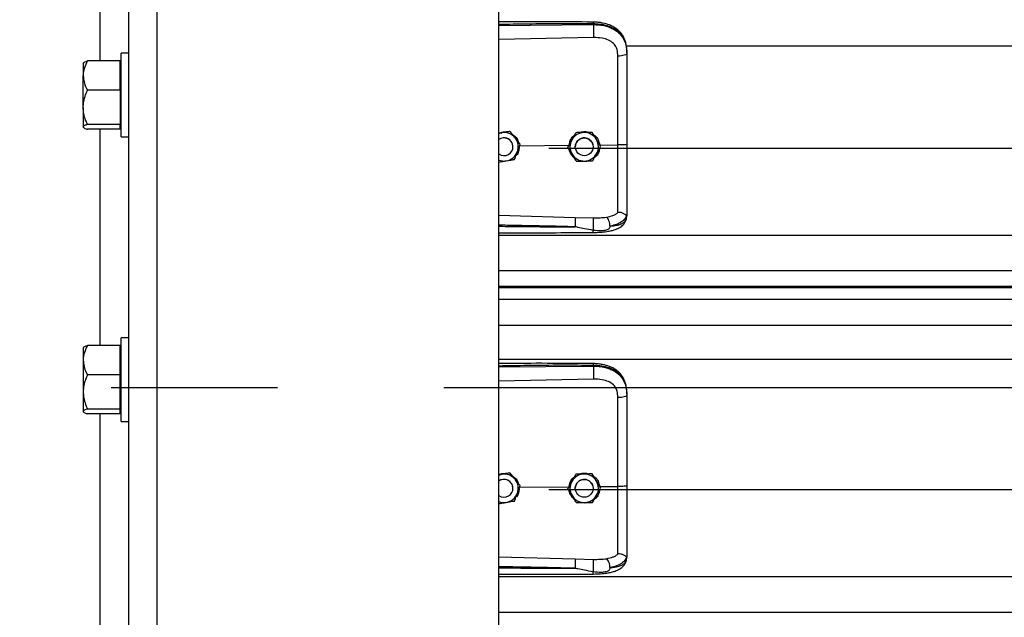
# Model space of a CAD drawing. Header units: inches. Extents: x 170 to 284, y 215 to 248.
# Tile 10 of 202: x 177.549 to 178.141, y 221.147 to 221.506. Entities that reach past the tile are written whole.
import ezdxf

# ---------------------------------------------------------------- set-up
doc = ezdxf.new("R2010")
doc.units = ezdxf.units.IN
doc.header["$LTSCALE"] = 0.25
doc.header["$MEASUREMENT"] = 0
doc.linetypes.add('CENTER', pattern=[2, 1.25, -0.25, 0.25, -0.25])
doc.layers.add('RH BENCH MOUNT', color=7, linetype='Continuous')
doc.layers.add('SECTION CUTS', color=6, linetype='CENTER')

msp = doc.modelspace()

# ---------------------------------------------------------------- linework, layer by layer
at = {"layer": 'RH BENCH MOUNT'}
for p, q in [((177.61447, 219.95433), (177.61447, 224.21481)), ((177.63159, 219.95433), (177.63159, 224.16601)), ((177.83703, 219.95433), (177.83703, 224.15478)), ((177.59735, 221.48149), (177.59735, 221.61161)), ((177.83703, 221.50284), (177.89388, 221.50337)), ((177.89388, 221.50337), (177.89388, 221.50379)), ((177.89398, 221.49559), (177.83703, 221.49438)), ((177.91358, 221.49051), (181.7928, 221.49051)), ((177.61447, 221.4861), (177.60988, 221.4861)), ((177.60988, 221.4358), (177.60988, 221.4861)), ((177.91408, 221.48645), (177.91408, 221.48596)), ((177.5873, 221.48043), (177.58711, 221.48021)), ((177.58711, 221.48021), (177.58711, 221.47267)), ((177.60933, 221.48149), (177.58968, 221.48149)), ((177.60933, 221.47267), (177.60933, 221.48149)), ((177.60988, 221.48021), (177.60933, 221.48021)), ((177.58711, 221.45357), (177.58711, 221.47267)), ((177.60933, 221.46384), (177.60933, 221.47267)), ((177.60933, 221.46384), (177.58968, 221.46384)), ((177.60933, 221.46384), (177.60933, 221.45357)), ((177.58711, 221.45357), (177.58711, 221.44185)), ((177.60933, 221.45357), (177.60933, 221.4433)), ((177.60933, 221.4433), (177.58968, 221.4433)), ((177.60933, 221.44185), (177.60933, 221.4433)), ((177.58711, 221.44185), (177.58711, 221.44169)), ((177.58711, 221.44169), (177.5873, 221.44147)), ((177.60933, 221.44041), (177.58968, 221.44041)), ((177.59735, 221.31029), (177.59735, 221.44041)), ((177.60933, 221.44041), (177.60933, 221.44185)), ((177.60933, 221.44169), (177.60988, 221.44169)), ((177.83881, 221.43831), (177.83703, 221.43802)), ((177.84369, 221.43911), (177.84276, 221.43895)), ((177.84369, 221.4391), (177.84369, 221.43911)), ((177.88333, 221.43835), (177.88333, 221.43835)), ((177.89321, 221.43849), (177.89321, 221.4385)), ((177.60988, 221.4358), (177.61447, 221.4358)), ((177.84957, 221.43047), (177.87927, 221.43075)), ((177.84994, 221.43145), (177.84994, 221.43145)), ((177.89771, 221.43093), (177.90862, 221.43103)), ((177.84553, 221.42986), (177.84553, 221.42986)), ((177.8672, 221.42912), (181.83919, 221.42912)), ((177.87851, 221.42971), (177.87851, 221.42971)), ((177.88305, 221.42986), (177.88305, 221.42986)), ((177.89375, 221.42986), (177.89375, 221.42986)), ((177.89828, 221.43001), (177.89828, 221.43001)), ((177.83703, 221.3887), (177.88297, 221.38737)), ((177.91408, 221.38891), (177.91408, 221.38838)), ((177.88297, 221.38737), (177.89396, 221.38711)), ((177.91374, 221.3864), (177.91408, 221.38838)), ((177.83703, 221.37673), (181.86935, 221.37673)), ((177.83703, 221.35535), (181.86935, 221.35535)), ((181.86935, 221.34587), (177.83703, 221.34587)), ((177.83703, 221.34523), (181.86935, 221.34523)), ((177.83703, 221.33821), (181.86935, 221.33821)), ((177.83703, 221.32253), (181.86935, 221.32253)), ((177.61447, 221.31489), (177.60988, 221.31489)), ((177.60988, 221.26459), (177.60988, 221.31489)), ((177.5873, 221.30923), (177.58711, 221.309)), ((177.58711, 221.309), (177.58711, 221.30146)), ((177.60933, 221.31029), (177.58968, 221.31029)), ((177.60933, 221.30146), (177.60933, 221.31029)), ((177.60988, 221.309), (177.60933, 221.309)), ((177.58711, 221.30146), (177.58711, 221.28237)), ((177.60933, 221.29264), (177.60933, 221.30146)), ((177.83703, 221.30214), (181.86935, 221.30214)), ((177.83703, 221.29739), (177.89388, 221.29793)), ((177.89388, 221.29793), (177.89388, 221.29834)), ((177.60933, 221.29264), (177.58968, 221.29264)), ((177.60933, 221.28237), (177.60933, 221.29264)), ((177.89398, 221.29014), (177.83703, 221.28893)), ((177.58711, 221.28237), (177.58711, 221.27065)), ((177.60933, 221.27209), (177.60933, 221.28237)), ((177.91358, 221.28506), (181.7928, 221.28506)), ((177.91408, 221.281), (177.91408, 221.28052)), ((177.58711, 221.27065), (177.58711, 221.27048)), ((177.58711, 221.27048), (177.5873, 221.27026)), ((177.60933, 221.27209), (177.58968, 221.27209)), ((177.60933, 221.27065), (177.60933, 221.27209)), ((177.60933, 221.2692), (177.60933, 221.27065)), ((177.60933, 221.27048), (177.60988, 221.27048)), ((177.60933, 221.2692), (177.58968, 221.2692)), ((177.59735, 221.13908), (177.59735, 221.2692)), ((177.60988, 221.26459), (177.61447, 221.26459)), ((177.83881, 221.23286), (177.83703, 221.23257)), ((177.84369, 221.23366), (177.84276, 221.23351)), ((177.84369, 221.23366), (177.84369, 221.23366)), ((177.88333, 221.2329), (177.88333, 221.2329)), ((177.89321, 221.23305), (177.89321, 221.23305)), ((177.84553, 221.22441), (177.84553, 221.22441)), ((177.84957, 221.22502), (177.87927, 221.2253)), ((177.84994, 221.226), (177.84994, 221.226)), ((177.8672, 221.22367), (181.83919, 221.22367)), ((177.87851, 221.22427), (177.87851, 221.22427)), ((177.88305, 221.22441), (177.88305, 221.22441)), ((177.89375, 221.22441), (177.89375, 221.22441)), ((177.89771, 221.22548), (177.90862, 221.22559)), ((177.89828, 221.22456), (177.89828, 221.22456)), ((177.83703, 221.18326), (177.88297, 221.18193)), ((177.88297, 221.18193), (177.89396, 221.18166)), ((177.91374, 221.18095), (177.91408, 221.18293)), ((177.91408, 221.18346), (177.91408, 221.18293)), ((177.83703, 221.17129), (181.86935, 221.17129)), ((177.83703, 221.14991), (181.86935, 221.14991))]:
    msp.add_line(p, q, dxfattribs=at)
at = {"layer": 'RH BENCH MOUNT', "flags": 128}
for points in [[(177.91408, 221.48596), (177.91397, 221.48567), (177.91367, 221.48538), (177.91316, 221.48512), (177.91249, 221.48489), (177.91167, 221.48469), (177.91072, 221.48455), (177.90969, 221.48445), (177.90862, 221.48441)], [(177.83703, 221.43782), (177.83772, 221.43806), (177.83881, 221.43831)], [(177.89299, 221.43261), (177.89359, 221.43113), (177.89375, 221.42986)], [(177.91408, 221.28052), (177.91397, 221.28022), (177.91367, 221.27993), (177.91316, 221.27967), (177.91249, 221.27944), (177.91167, 221.27925), (177.91072, 221.2791), (177.90969, 221.27901), (177.90862, 221.27897)], [(177.83703, 221.23237), (177.83772, 221.23261), (177.83881, 221.23286)], [(177.89299, 221.22716), (177.89359, 221.22568), (177.89375, 221.22441)]]:
    msp.add_lwpolyline(points, dxfattribs=at)
at = {"layer": 'RH BENCH MOUNT'}
for centre in [(177.8884, 221.42986), (177.8884, 221.22441)]:
    msp.add_circle(centre, 0.00535, dxfattribs=at)
for centre, radius, start, end in [((177.84018, 221.42986), 0.00856, 39.24773, 99.24773), ((177.8884, 221.42986), 0.00856, 90.85968, 150.85968), ((177.8884, 221.42986), 0.00856, 30.85968, 90.85968), ((177.84018, 221.42986), 0.00535, 39.24773, 126.0719), ((177.84018, 221.42986), 0.00535, 300.00974, 126.0719), ((177.84018, 221.42986), 0.00535, 0, 39.24773), ((177.84018, 221.42986), 0.00856, 339.24773, 39.24773), ((177.8884, 221.42986), 0.00856, 150.85968, 210.85968), ((177.8884, 221.42986), 0.00535, 30.85968, 180), ((177.8884, 221.42986), 0.00856, 330.85968, 30.85968), ((177.84018, 221.42986), 0.00535, 233.9281, 300.00974), ((177.84018, 221.42986), 0.00856, 279.24773, 339.24773), ((177.8884, 221.42986), 0.00856, 210.85968, 270.85968), ((177.8884, 221.42986), 0.00856, 270.85968, 330.85968), ((177.84018, 221.42986), 0.00856, 248.40768, 279.24773), ((177.84018, 221.22441), 0.00535, 39.24773, 126.0719), ((177.84018, 221.22441), 0.00535, 300.00974, 126.0719), ((177.84018, 221.22441), 0.00856, 39.24773, 99.24773), ((177.84018, 221.22441), 0.00856, 339.24773, 39.24773), ((177.8884, 221.22441), 0.00856, 90.85968, 150.85968), ((177.8884, 221.22441), 0.00535, 30.85968, 180), ((177.8884, 221.22441), 0.00856, 30.85968, 90.85968), ((177.8884, 221.22441), 0.00856, 330.85968, 30.85968), ((177.84018, 221.22441), 0.00535, 0, 39.24773), ((177.8884, 221.22441), 0.00856, 150.85968, 210.85968), ((177.84018, 221.22441), 0.00535, 233.9281, 300.00974), ((177.84018, 221.22441), 0.00856, 279.24773, 339.24773), ((177.8884, 221.22441), 0.00856, 210.85968, 270.85968), ((177.8884, 221.22441), 0.00856, 270.85968, 330.85968), ((177.84018, 221.22441), 0.00856, 248.40768, 279.24773)]:
    msp.add_arc(centre, radius, start, end, dxfattribs=at)
for points, knots in [([(177.89386, 221.50488), (177.88465, 221.50495), (177.86656, 221.50508), (177.84762, 221.50502), (177.83789, 221.50497), (177.83703, 221.50496)], [0, 0, 0, 0, 0.486583, 0.954841, 1, 1, 1, 1]), ([(177.89388, 221.50379), (177.88758, 221.50383), (177.87434, 221.50391), (177.85539, 221.50373), (177.84275, 221.50351), (177.83703, 221.50341)], [0, 0, 0, 0, 0.33267, 0.698436, 1, 1, 1, 1]), ([(177.91399, 221.48849), (177.91387, 221.48956), (177.91366, 221.4915), (177.91291, 221.49402), (177.91205, 221.49593), (177.91098, 221.49768), (177.90966, 221.49927), (177.90819, 221.50057), (177.90682, 221.50153), (177.90538, 221.50236), (177.903, 221.50343), (177.90006, 221.50424), (177.89675, 221.50477), (177.89486, 221.50484), (177.89386, 221.50488)], [0, 0, 0, 0, 0.108447, 0.196305, 0.269183, 0.327997, 0.41496, 0.491641, 0.538976, 0.594191, 0.669415, 0.814855, 0.902261, 1, 1, 1, 1]), ([(177.89386, 221.50486), (177.89386, 221.50487), (177.89387, 221.50488), (177.89387, 221.50476), (177.89388, 221.50447), (177.89388, 221.50406), (177.89388, 221.50379)], [0, 0, 0, 0, 0.097876, 0.335386, 0.567961, 1, 1, 1, 1]), ([(177.91408, 221.48645), (177.91401, 221.48781), (177.9139, 221.49037), (177.91293, 221.49386), (177.91164, 221.49627), (177.91027, 221.49797), (177.90919, 221.49902), (177.90813, 221.49985), (177.90714, 221.50051), (177.90591, 221.5012), (177.90431, 221.50193), (177.90165, 221.50283), (177.89811, 221.50359), (177.89521, 221.50373), (177.89388, 221.50379)], [0, 0, 0, 0, 0.130716, 0.246761, 0.357793, 0.417097, 0.479148, 0.517715, 0.55909, 0.603295, 0.663348, 0.735369, 0.879208, 1, 1, 1, 1]), ([(177.89388, 221.50337), (177.8939, 221.5028), (177.89395, 221.5016), (177.89399, 221.49938), (177.894, 221.4972), (177.89399, 221.49611), (177.89398, 221.49559)], [0, 0, 0, 0, 0.240694, 0.5, 0.759306, 1, 1, 1, 1]), ([(177.89388, 221.50337), (177.89508, 221.50334), (177.89751, 221.50328), (177.90084, 221.50266), (177.90382, 221.50172), (177.90635, 221.5005), (177.9086, 221.49896), (177.91046, 221.49712), (177.91195, 221.49499), (177.91312, 221.49243), (177.91392, 221.48936), (177.91402, 221.4871), (177.91408, 221.48596)], [0, 0, 0, 0, 0.109401, 0.222347, 0.315179, 0.410223, 0.501275, 0.594601, 0.683449, 0.774533, 0.885821, 1, 1, 1, 1]), ([(177.90819, 221.48835), (177.90819, 221.48835), (177.90809, 221.48871), (177.9076, 221.49011), (177.90606, 221.49232), (177.90299, 221.49422), (177.89888, 221.49543), (177.89572, 221.49553), (177.89398, 221.49559)], [0, 0, 0, 0, 0.000004, 0.065095, 0.26167, 0.475311, 0.709366, 1, 1, 1, 1]), ([(177.90862, 221.48441), (177.90855, 221.48574), (177.90848, 221.48706), (177.90819, 221.48835), (177.90819, 221.48835)], [0, 0, 0, 0, 0.99998, 1, 1, 1, 1]), ([(177.90862, 221.43103), (177.90862, 221.43103), (177.90862, 221.43442), (177.90862, 221.44147), (177.90862, 221.45214), (177.90862, 221.46301), (177.90862, 221.4738), (177.90862, 221.48088), (177.90862, 221.48441)], [0, 0, 0, 0, 0.000001, 0.187792, 0.390844, 0.593896, 0.796948, 1, 1, 1, 1]), ([(177.91408, 221.48596), (177.91408, 221.48233), (177.91408, 221.47506), (177.91408, 221.46398), (177.91408, 221.4528), (177.91408, 221.44183), (177.91408, 221.43458), (177.91408, 221.4311)], [0, 0, 0, 0, 0.202757, 0.406104, 0.60886, 0.812207, 1, 1, 1, 1]), ([(177.58968, 221.48149), (177.589, 221.48012), (177.58763, 221.47733), (177.58711, 221.47428), (177.58711, 221.47271), (177.58711, 221.47267)], [0, 0, 0, 0, 0.484341, 0.986328, 1, 1, 1, 1]), ([(177.58737, 221.48038), (177.58742, 221.48047), (177.5876, 221.48077), (177.58856, 221.48114), (177.58942, 221.48141), (177.58968, 221.48149)], [0, 0, 0, 0, 0.237471, 0.77815, 1, 1, 1, 1]), ([(177.58711, 221.47267), (177.58721, 221.47143), (177.5874, 221.46892), (177.58856, 221.46599), (177.58942, 221.46433), (177.58968, 221.46384)], [0, 0, 0, 0, 0.4062906, 0.8272664, 1, 1, 1, 1]), ([(177.58711, 221.45357), (177.58711, 221.45381), (177.58713, 221.45535), (177.58755, 221.45822), (177.58858, 221.46139), (177.5894, 221.46324), (177.58968, 221.46384)], [0, 0, 0, 0, 0.066532, 0.435283, 0.814551, 1, 1, 1, 1]), ([(177.58968, 221.4433), (177.58929, 221.44417), (177.58839, 221.44623), (177.58735, 221.44966), (177.58719, 221.45226), (177.58711, 221.45357)], [0, 0, 0, 0, 0.26546, 0.628076, 1, 1, 1, 1]), ([(177.58968, 221.4433), (177.589, 221.44307), (177.58763, 221.44262), (177.58711, 221.44212), (177.58711, 221.44186), (177.58711, 221.44185)], [0, 0, 0, 0, 0.484341, 0.986328, 1, 1, 1, 1]), ([(177.58711, 221.44185), (177.58721, 221.44165), (177.5874, 221.44124), (177.58856, 221.44076), (177.58942, 221.44048), (177.58968, 221.44041)], [0, 0, 0, 0, 0.406291, 0.827266, 1, 1, 1, 1]), ([(177.83703, 221.43814), (177.83787, 221.43842), (177.83928, 221.43889), (177.84075, 221.43877), (177.84135, 221.43873)], [0, 0, 0, 0, 0.5943977, 1, 1, 1, 1]), ([(177.84369, 221.4391), (177.84301, 221.43899), (177.84164, 221.43877), (177.83998, 221.4385), (177.83903, 221.43835), (177.83881, 221.43831)], [0, 0, 0, 0, 0.4299704, 0.8700602, 1, 1, 1, 1]), ([(177.84681, 221.43528), (177.84669, 221.43543), (177.84572, 221.43661), (177.84466, 221.43791), (177.84378, 221.43899), (177.84369, 221.43911)], [0, 0, 0, 0, 0.115647, 0.904534, 1, 1, 1, 1]), ([(177.84681, 221.43528), (177.84669, 221.43543), (177.84572, 221.43661), (177.84466, 221.43791), (177.84378, 221.43899), (177.84369, 221.4391)], [0, 0, 0, 0, 0.115647, 0.904534, 1, 1, 1, 1]), ([(177.84496, 221.43741), (177.84561, 221.43698), (177.8471, 221.436), (177.8484, 221.43427), (177.84868, 221.43303), (177.84873, 221.43278)], [0, 0, 0, 0, 0.381422, 0.875754, 1, 1, 1, 1]), ([(177.87943, 221.43136), (177.87959, 221.43211), (177.87997, 221.43387), (177.8811, 221.43571), (177.88214, 221.43644), (177.88234, 221.43658)], [0, 0, 0, 0, 0.377677, 0.881161, 1, 1, 1, 1]), ([(177.88333, 221.43835), (177.88299, 221.43775), (177.88232, 221.43654), (177.8815, 221.43507), (177.88103, 221.43422), (177.88092, 221.43403)], [0, 0, 0, 0, 0.42997, 0.87006, 1, 1, 1, 1]), ([(177.88333, 221.43835), (177.88299, 221.43775), (177.88232, 221.43654), (177.8815, 221.43507), (177.88103, 221.43422), (177.88092, 221.43403)], [0, 0, 0, 0, 0.42997, 0.87006, 1, 1, 1, 1]), ([(177.88827, 221.43842), (177.887, 221.4384), (177.8853, 221.43838), (177.88372, 221.43835), (177.88333, 221.43835)], [0, 0, 0, 0, 0.749773, 1, 1, 1, 1]), ([(177.88827, 221.43842), (177.887, 221.4384), (177.8853, 221.43838), (177.88372, 221.43835), (177.88333, 221.43835)], [0, 0, 0, 0, 0.749773, 1, 1, 1, 1]), ([(177.88547, 221.43838), (177.88604, 221.43859), (177.88722, 221.43904), (177.88927, 221.43909), (177.8906, 221.43868), (177.89132, 221.43847)], [0, 0, 0, 0, 0.30274, 0.628644, 1, 1, 1, 1]), ([(177.89321, 221.4385), (177.89253, 221.43849), (177.89114, 221.43847), (177.88945, 221.43844), (177.88849, 221.43843), (177.88827, 221.43842)], [0, 0, 0, 0, 0.42997, 0.87006, 1, 1, 1, 1]), ([(177.89321, 221.43849), (177.89253, 221.43848), (177.89114, 221.43846), (177.88945, 221.43844), (177.88849, 221.43842), (177.88827, 221.43842)], [0, 0, 0, 0, 0.42997, 0.87006, 1, 1, 1, 1]), ([(177.89574, 221.43425), (177.89564, 221.43442), (177.89486, 221.43573), (177.894, 221.43717), (177.89329, 221.43837), (177.89321, 221.4385)], [0, 0, 0, 0, 0.115647, 0.904534, 1, 1, 1, 1]), ([(177.89574, 221.43425), (177.89564, 221.43442), (177.89486, 221.43573), (177.894, 221.43717), (177.89329, 221.43837), (177.89321, 221.43849)], [0, 0, 0, 0, 0.115647, 0.904534, 1, 1, 1, 1]), ([(177.89408, 221.43703), (177.89433, 221.43688), (177.89546, 221.4362), (177.89694, 221.4341), (177.89744, 221.43201), (177.89771, 221.43093)], [0, 0, 0, 0, 0.117443, 0.542782, 1, 1, 1, 1]), ([(177.84994, 221.43145), (177.84968, 221.43177), (177.84868, 221.433), (177.8476, 221.43431), (177.84681, 221.43528)], [0, 0, 0, 0, 0.264307, 1, 1, 1, 1]), ([(177.84994, 221.43145), (177.84968, 221.43177), (177.84868, 221.433), (177.8476, 221.43431), (177.84681, 221.43528)], [0, 0, 0, 0, 0.264307, 1, 1, 1, 1]), ([(177.84819, 221.42683), (177.84864, 221.42802), (177.84924, 221.4296), (177.8498, 221.43108), (177.84994, 221.43145)], [0, 0, 0, 0, 0.749773, 1, 1, 1, 1]), ([(177.88092, 221.43403), (177.8803, 221.43292), (177.87947, 221.43144), (177.8787, 221.43006), (177.87851, 221.42971)], [0, 0, 0, 0, 0.7497734, 1, 1, 1, 1]), ([(177.88092, 221.43403), (177.8803, 221.43292), (177.87947, 221.43144), (177.8787, 221.43006), (177.87851, 221.42971)], [0, 0, 0, 0, 0.749773, 1, 1, 1, 1]), ([(177.89828, 221.43001), (177.89807, 221.43037), (177.89726, 221.43172), (177.89638, 221.43318), (177.89574, 221.43425)], [0, 0, 0, 0, 0.264307, 1, 1, 1, 1]), ([(177.89828, 221.43001), (177.89807, 221.43037), (177.89726, 221.43173), (177.89638, 221.43318), (177.89574, 221.43425)], [0, 0, 0, 0, 0.264307, 1, 1, 1, 1]), ([(177.91408, 221.4311), (177.914, 221.43109), (177.91383, 221.43107), (177.91258, 221.43104), (177.91078, 221.43102), (177.90934, 221.43103), (177.90862, 221.43103)], [0, 0, 0, 0, 0.250001, 0.500001, 0.750001, 1, 1, 1, 1]), ([(177.90862, 221.39034), (177.90862, 221.3906), (177.90862, 221.39218), (177.90862, 221.39561), (177.90862, 221.40121), (177.90862, 221.40765), (177.90862, 221.41488), (177.90862, 221.42275), (177.90862, 221.42828), (177.90862, 221.43103), (177.90862, 221.43103)], [0, 0, 0, 0, 0.031558, 0.189146, 0.346734, 0.504328, 0.661923, 0.83096, 0.999998, 1, 1, 1, 1]), ([(177.91408, 221.4311), (177.91408, 221.42806), (177.91408, 221.42189), (177.91408, 221.4131), (177.91408, 221.40494), (177.91408, 221.39836), (177.91408, 221.39297), (177.91408, 221.39027), (177.91408, 221.38891)], [0, 0, 0, 0, 0.187091, 0.380392, 0.555876, 0.736448, 0.867195, 1, 1, 1, 1]), ([(177.84644, 221.42221), (177.84668, 221.42285), (177.84717, 221.42414), (177.84777, 221.42572), (177.84811, 221.42662), (177.84819, 221.42683)], [0, 0, 0, 0, 0.42997, 0.87006, 1, 1, 1, 1]), ([(177.84927, 221.42969), (177.8492, 221.42887), (177.84904, 221.42711), (177.84819, 221.4253), (177.8474, 221.4246), (177.84731, 221.42452)], [0, 0, 0, 0, 0.439592, 0.936516, 1, 1, 1, 1]), ([(177.88105, 221.42547), (177.88095, 221.42564), (177.88016, 221.42695), (177.8793, 221.42839), (177.87859, 221.42958), (177.87851, 221.42971)], [0, 0, 0, 0, 0.115647, 0.904534, 1, 1, 1, 1]), ([(177.88233, 221.42333), (177.88168, 221.42399), (177.88033, 221.42536), (177.87943, 221.42723), (177.87938, 221.42824), (177.87938, 221.42826)], [0, 0, 0, 0, 0.479701, 0.993135, 1, 1, 1, 1]), ([(177.88358, 221.42123), (177.88337, 221.42159), (177.88256, 221.42294), (177.88169, 221.4244), (177.88105, 221.42547)], [0, 0, 0, 0, 0.264307, 1, 1, 1, 1]), ([(177.89347, 221.42138), (177.8938, 221.42197), (177.89447, 221.42318), (177.8953, 221.42466), (177.89577, 221.4255), (177.89587, 221.42569)], [0, 0, 0, 0, 0.42997, 0.87006, 1, 1, 1, 1]), ([(177.8976, 221.42879), (177.89749, 221.42808), (177.89722, 221.42641), (177.89607, 221.42448), (177.89494, 221.42363), (177.89457, 221.42336)], [0, 0, 0, 0, 0.335649, 0.786425, 1, 1, 1, 1]), ([(177.89587, 221.42569), (177.89649, 221.4268), (177.89732, 221.42829), (177.89809, 221.42966), (177.89828, 221.43001)], [0, 0, 0, 0, 0.7497734, 1, 1, 1, 1]), ([(177.83703, 221.42068), (177.83759, 221.42077), (177.83885, 221.42097), (177.84039, 221.42122), (177.84134, 221.42138), (177.84156, 221.42141)], [0, 0, 0, 0, 0.38442, 0.859677, 1, 1, 1, 1]), ([(177.84156, 221.42141), (177.84282, 221.42162), (177.84449, 221.42189), (177.84605, 221.42214), (177.84644, 221.42221)], [0, 0, 0, 0, 0.749773, 1, 1, 1, 1]), ([(177.88358, 221.42123), (177.88427, 221.42124), (177.88565, 221.42126), (177.88734, 221.42128), (177.8883, 221.4213), (177.88852, 221.4213)], [0, 0, 0, 0, 0.42997, 0.87006, 1, 1, 1, 1]), ([(177.89067, 221.42133), (177.89057, 221.4213), (177.8898, 221.421), (177.8885, 221.42094), (177.8874, 221.42119), (177.887, 221.42128)], [0, 0, 0, 0, 0.0816716, 0.6734623, 1, 1, 1, 1]), ([(177.88852, 221.4213), (177.8898, 221.42132), (177.89149, 221.42135), (177.89307, 221.42137), (177.89347, 221.42138)], [0, 0, 0, 0, 0.749773, 1, 1, 1, 1]), ([(177.90179, 221.38752), (177.90316, 221.38781), (177.90524, 221.38824), (177.90742, 221.38928), (177.90822, 221.38999), (177.90862, 221.39034)], [0, 0, 0, 0, 0.490199, 0.7438847, 1, 1, 1, 1]), ([(177.91388, 221.38866), (177.91361, 221.38794), (177.91304, 221.38645), (177.91099, 221.38462), (177.908, 221.38306), (177.90527, 221.38244), (177.90387, 221.38212)], [0, 0, 0, 0, 0.230526, 0.473488, 0.729738, 1, 1, 1, 1]), ([(177.91388, 221.38866), (177.91383, 221.38865), (177.91373, 221.38863), (177.91344, 221.38882), (177.91297, 221.38915), (177.9121, 221.38973), (177.91062, 221.39035), (177.90928, 221.39034), (177.90862, 221.39034)], [0, 0, 0, 0, 0.1136769, 0.2333502, 0.3620694, 0.5019164, 0.7557449, 1, 1, 1, 1]), ([(177.91408, 221.38891), (177.91408, 221.38891), (177.91408, 221.3889), (177.91407, 221.38879), (177.91397, 221.38871), (177.91388, 221.38864)], [0, 0, 0, 0, 0.011935, 0.118982, 1, 1, 1, 1]), ([(177.88297, 221.38737), (177.88298, 221.38713), (177.88299, 221.38677), (177.88298, 221.3859), (177.88298, 221.38513), (177.88296, 221.38427), (177.88294, 221.38311), (177.88291, 221.38227), (177.88289, 221.38172)], [0, 0, 0, 0, 0.239451, 0.368346, 0.499976, 0.631611, 0.760516, 1, 1, 1, 1]), ([(177.89382, 221.37829), (177.89531, 221.37832), (177.89809, 221.37839), (177.90183, 221.37881), (177.9047, 221.37937), (177.90681, 221.37998), (177.90839, 221.38059), (177.90976, 221.38128), (177.91104, 221.38217), (177.91216, 221.38324), (177.91318, 221.38466), (177.91353, 221.38576), (177.91372, 221.38635)], [0, 0, 0, 0, 0.169691, 0.317141, 0.442436, 0.538436, 0.608329, 0.684096, 0.742678, 0.815168, 0.901564, 1, 1, 1, 1]), ([(177.89387, 221.37954), (177.89389, 221.37978), (177.89392, 221.38029), (177.89396, 221.3813), (177.894, 221.38249), (177.89402, 221.38376), (177.89403, 221.38496), (177.89402, 221.38596), (177.89399, 221.3867), (177.89397, 221.38698), (177.89396, 221.38711)], [0, 0, 0, 0, 0.1098512, 0.2317256, 0.3631777, 0.5, 0.6368223, 0.7682744, 0.8901488, 1, 1, 1, 1]), ([(177.89396, 221.38711), (177.89531, 221.3871), (177.89801, 221.38709), (177.90052, 221.38737), (177.90177, 221.38752)], [0, 0, 0, 0, 0.500392, 1, 1, 1, 1]), ([(177.90387, 221.38212), (177.90385, 221.38265), (177.9038, 221.38375), (177.90332, 221.38541), (177.90262, 221.3868), (177.90205, 221.38728), (177.90178, 221.38752)], [0, 0, 0, 0, 0.240562, 0.499746, 0.759069, 1, 1, 1, 1]), ([(177.90388, 221.38212), (177.90442, 221.38218), (177.90573, 221.38231), (177.90713, 221.38254), (177.90808, 221.38273), (177.90931, 221.38301), (177.911, 221.38358), (177.91282, 221.3847), (177.91343, 221.38582), (177.91374, 221.3864)], [0, 0, 0, 0, 0.109188, 0.260819, 0.307798, 0.335524, 0.562789, 0.774954, 1, 1, 1, 1]), ([(177.88289, 221.38172), (177.87899, 221.38181), (177.87072, 221.38203), (177.85761, 221.38231), (177.84666, 221.38252), (177.83965, 221.38265), (177.83747, 221.38269), (177.83703, 221.38269)], [0, 0, 0, 0, 0.25516, 0.541071, 0.857735, 0.971288, 1, 1, 1, 1]), ([(177.83703, 221.38205), (177.83963, 221.38202), (177.8447, 221.38195), (177.85226, 221.38187), (177.85991, 221.3818), (177.86767, 221.38175), (177.87539, 221.38172), (177.88043, 221.38172), (177.88289, 221.38172)], [0, 0, 0, 0, 0.169941, 0.331425, 0.494842, 0.670531, 0.838916, 1, 1, 1, 1]), ([(177.83703, 221.37815), (177.8407, 221.37815), (177.85217, 221.37815), (177.8711, 221.37818), (177.88637, 221.37825), (177.89382, 221.37829)], [0, 0, 0, 0, 0.1936599, 0.6060178, 1, 1, 1, 1]), ([(177.89387, 221.37954), (177.89209, 221.37989), (177.88903, 221.38048), (177.8856, 221.3812), (177.88386, 221.38156), (177.88336, 221.38166), (177.88321, 221.38168), (177.88316, 221.38169)], [0, 0, 0, 0, 0.50228, 0.861696, 0.958427, 0.986103, 1, 1, 1, 1]), ([(177.89382, 221.37831), (177.89383, 221.3783), (177.89383, 221.37824), (177.89384, 221.37843), (177.89386, 221.37875), (177.89387, 221.37919), (177.89387, 221.37948), (177.89387, 221.37954)], [0, 0, 0, 0, 0.0343673, 0.3245666, 0.621015, 0.9174633, 1, 1, 1, 1]), ([(177.90388, 221.38212), (177.9038, 221.38174), (177.9037, 221.38123), (177.90333, 221.38063), (177.9029, 221.3802), (177.9021, 221.37975), (177.90062, 221.37939), (177.89786, 221.37915), (177.89547, 221.37938), (177.89387, 221.37954)], [0, 0, 0, 0, 0.100127, 0.139586, 0.189714, 0.258234, 0.369736, 0.580348, 1, 1, 1, 1]), ([(177.58968, 221.31029), (177.589, 221.30892), (177.58763, 221.30612), (177.58711, 221.30307), (177.58711, 221.3015), (177.58711, 221.30146)], [0, 0, 0, 0, 0.484341, 0.986328, 1, 1, 1, 1]), ([(177.58737, 221.30917), (177.58742, 221.30926), (177.5876, 221.30956), (177.58856, 221.30993), (177.58942, 221.31021), (177.58968, 221.31029)], [0, 0, 0, 0, 0.237471, 0.77815, 1, 1, 1, 1]), ([(177.58711, 221.30146), (177.58721, 221.30023), (177.5874, 221.29771), (177.58856, 221.29479), (177.58942, 221.29312), (177.58968, 221.29264)], [0, 0, 0, 0, 0.406291, 0.827266, 1, 1, 1, 1]), ([(177.89386, 221.29943), (177.88465, 221.2995), (177.86656, 221.29963), (177.84762, 221.29957), (177.83789, 221.29952), (177.83703, 221.29952)], [0, 0, 0, 0, 0.486583, 0.954841, 1, 1, 1, 1]), ([(177.89388, 221.29834), (177.88758, 221.29838), (177.87434, 221.29846), (177.85539, 221.29828), (177.84275, 221.29806), (177.83703, 221.29796)], [0, 0, 0, 0, 0.33267, 0.698436, 1, 1, 1, 1]), ([(177.91399, 221.28305), (177.91387, 221.28412), (177.91366, 221.28605), (177.91291, 221.28857), (177.91205, 221.29048), (177.91098, 221.29224), (177.90966, 221.29382), (177.90819, 221.29512), (177.90682, 221.29608), (177.90538, 221.29691), (177.903, 221.29798), (177.90006, 221.29879), (177.89675, 221.29932), (177.89486, 221.29939), (177.89386, 221.29943)], [0, 0, 0, 0, 0.108447, 0.196305, 0.269183, 0.327997, 0.41496, 0.491641, 0.538976, 0.594191, 0.669415, 0.814855, 0.902261, 1, 1, 1, 1]), ([(177.89386, 221.29941), (177.89386, 221.29942), (177.89387, 221.29943), (177.89387, 221.29932), (177.89388, 221.29902), (177.89388, 221.29861), (177.89388, 221.29834)], [0, 0, 0, 0, 0.097876, 0.335386, 0.567961, 1, 1, 1, 1]), ([(177.91408, 221.281), (177.91401, 221.28236), (177.9139, 221.28492), (177.91293, 221.28841), (177.91164, 221.29082), (177.91027, 221.29253), (177.90919, 221.29357), (177.90813, 221.2944), (177.90714, 221.29506), (177.90591, 221.29575), (177.90431, 221.29648), (177.90165, 221.29739), (177.89811, 221.29815), (177.89521, 221.29828), (177.89388, 221.29834)], [0, 0, 0, 0, 0.130716, 0.246761, 0.357793, 0.417097, 0.479148, 0.517715, 0.55909, 0.603295, 0.663348, 0.735369, 0.879208, 1, 1, 1, 1]), ([(177.89388, 221.29793), (177.8939, 221.29735), (177.89395, 221.29615), (177.89399, 221.29393), (177.894, 221.29175), (177.89399, 221.29066), (177.89398, 221.29014)], [0, 0, 0, 0, 0.240694, 0.5, 0.759306, 1, 1, 1, 1]), ([(177.89388, 221.29793), (177.89508, 221.2979), (177.89751, 221.29783), (177.90084, 221.29721), (177.90382, 221.29627), (177.90635, 221.29506), (177.9086, 221.29351), (177.91046, 221.29167), (177.91195, 221.28954), (177.91312, 221.28698), (177.91392, 221.28391), (177.91402, 221.28166), (177.91408, 221.28052)], [0, 0, 0, 0, 0.109401, 0.222347, 0.315179, 0.410223, 0.501275, 0.594601, 0.683449, 0.774533, 0.885821, 1, 1, 1, 1]), ([(177.58968, 221.29264), (177.58929, 221.29177), (177.58839, 221.28971), (177.58735, 221.28628), (177.58719, 221.28368), (177.58711, 221.28237)], [0, 0, 0, 0, 0.26546, 0.628076, 1, 1, 1, 1]), ([(177.90819, 221.2829), (177.90819, 221.2829), (177.90809, 221.28326), (177.9076, 221.28467), (177.90606, 221.28687), (177.90299, 221.28877), (177.89888, 221.28998), (177.89572, 221.29008), (177.89398, 221.29014)], [0, 0, 0, 0, 0.000004, 0.065095, 0.26167, 0.475311, 0.709366, 1, 1, 1, 1]), ([(177.58711, 221.28237), (177.58711, 221.28213), (177.58713, 221.28059), (177.58755, 221.27772), (177.58858, 221.27454), (177.5894, 221.2727), (177.58968, 221.27209)], [0, 0, 0, 0, 0.066532, 0.435283, 0.814551, 1, 1, 1, 1]), ([(177.90862, 221.27897), (177.90855, 221.28029), (177.90848, 221.28162), (177.90819, 221.2829), (177.90819, 221.2829)], [0, 0, 0, 0, 0.99998, 1, 1, 1, 1]), ([(177.90862, 221.22559), (177.90862, 221.22559), (177.90862, 221.22897), (177.90862, 221.23602), (177.90862, 221.24669), (177.90862, 221.25757), (177.90862, 221.26835), (177.90862, 221.27543), (177.90862, 221.27897)], [0, 0, 0, 0, 0.000001, 0.187792, 0.390844, 0.593896, 0.796948, 1, 1, 1, 1]), ([(177.91408, 221.28052), (177.91408, 221.27689), (177.91408, 221.26961), (177.91408, 221.25853), (177.91408, 221.24735), (177.91408, 221.23638), (177.91408, 221.22913), (177.91408, 221.22565)], [0, 0, 0, 0, 0.202757, 0.406104, 0.60886, 0.812207, 1, 1, 1, 1]), ([(177.58968, 221.27209), (177.589, 221.27187), (177.58763, 221.27141), (177.58711, 221.27091), (177.58711, 221.27065), (177.58711, 221.27065)], [0, 0, 0, 0, 0.484341, 0.986328, 1, 1, 1, 1]), ([(177.58711, 221.27065), (177.58721, 221.27044), (177.5874, 221.27003), (177.58856, 221.26955), (177.58942, 221.26928), (177.58968, 221.2692)], [0, 0, 0, 0, 0.406291, 0.827266, 1, 1, 1, 1]), ([(177.83703, 221.23269), (177.83787, 221.23297), (177.83928, 221.23345), (177.84075, 221.23333), (177.84135, 221.23328)], [0, 0, 0, 0, 0.5943977, 1, 1, 1, 1]), ([(177.84369, 221.23366), (177.84301, 221.23355), (177.84164, 221.23332), (177.83998, 221.23305), (177.83903, 221.2329), (177.83881, 221.23286)], [0, 0, 0, 0, 0.4299704, 0.8700602, 1, 1, 1, 1]), ([(177.84681, 221.22983), (177.84669, 221.22998), (177.84572, 221.23117), (177.84466, 221.23246), (177.84378, 221.23354), (177.84369, 221.23366)], [0, 0, 0, 0, 0.115647, 0.904534, 1, 1, 1, 1]), ([(177.84681, 221.22983), (177.84669, 221.22998), (177.84572, 221.23117), (177.84466, 221.23247), (177.84378, 221.23354), (177.84369, 221.23366)], [0, 0, 0, 0, 0.115647, 0.904534, 1, 1, 1, 1]), ([(177.84496, 221.23196), (177.84561, 221.23153), (177.8471, 221.23055), (177.8484, 221.22882), (177.84868, 221.22758), (177.84873, 221.22734)], [0, 0, 0, 0, 0.381422, 0.875754, 1, 1, 1, 1]), ([(177.84994, 221.226), (177.84968, 221.22633), (177.84868, 221.22755), (177.8476, 221.22886), (177.84681, 221.22983)], [0, 0, 0, 0, 0.264307, 1, 1, 1, 1]), ([(177.84994, 221.226), (177.84968, 221.22633), (177.84868, 221.22755), (177.8476, 221.22886), (177.84681, 221.22983)], [0, 0, 0, 0, 0.264307, 1, 1, 1, 1]), ([(177.87943, 221.22591), (177.87959, 221.22666), (177.87997, 221.22842), (177.8811, 221.23026), (177.88214, 221.23099), (177.88234, 221.23113)], [0, 0, 0, 0, 0.377677, 0.881161, 1, 1, 1, 1]), ([(177.88333, 221.2329), (177.88299, 221.2323), (177.88232, 221.23109), (177.8815, 221.22962), (177.88103, 221.22877), (177.88092, 221.22858)], [0, 0, 0, 0, 0.42997, 0.87006, 1, 1, 1, 1]), ([(177.88333, 221.2329), (177.88299, 221.2323), (177.88232, 221.23109), (177.8815, 221.22962), (177.88103, 221.22878), (177.88092, 221.22858)], [0, 0, 0, 0, 0.42997, 0.87006, 1, 1, 1, 1]), ([(177.88827, 221.23297), (177.887, 221.23295), (177.8853, 221.23293), (177.88372, 221.2329), (177.88333, 221.2329)], [0, 0, 0, 0, 0.749773, 1, 1, 1, 1]), ([(177.88827, 221.23297), (177.887, 221.23296), (177.8853, 221.23293), (177.88372, 221.23291), (177.88333, 221.2329)], [0, 0, 0, 0, 0.749773, 1, 1, 1, 1]), ([(177.88547, 221.23293), (177.88604, 221.23315), (177.88722, 221.23359), (177.88927, 221.23364), (177.8906, 221.23324), (177.89132, 221.23302)], [0, 0, 0, 0, 0.30274, 0.628644, 1, 1, 1, 1]), ([(177.89321, 221.23305), (177.89253, 221.23304), (177.89114, 221.23302), (177.88945, 221.23299), (177.88849, 221.23298), (177.88827, 221.23297)], [0, 0, 0, 0, 0.42997, 0.87006, 1, 1, 1, 1]), ([(177.89321, 221.23305), (177.89253, 221.23304), (177.89114, 221.23302), (177.88945, 221.23299), (177.88849, 221.23298), (177.88827, 221.23297)], [0, 0, 0, 0, 0.42997, 0.87006, 1, 1, 1, 1]), ([(177.89574, 221.2288), (177.89564, 221.22897), (177.89486, 221.23029), (177.894, 221.23172), (177.89329, 221.23292), (177.89321, 221.23305)], [0, 0, 0, 0, 0.115647, 0.904534, 1, 1, 1, 1]), ([(177.89574, 221.22881), (177.89564, 221.22897), (177.89486, 221.23029), (177.894, 221.23173), (177.89329, 221.23292), (177.89321, 221.23305)], [0, 0, 0, 0, 0.115647, 0.904534, 1, 1, 1, 1]), ([(177.89408, 221.23158), (177.89433, 221.23144), (177.89546, 221.23075), (177.89694, 221.22865), (177.89744, 221.22656), (177.89771, 221.22548)], [0, 0, 0, 0, 0.117443, 0.542782, 1, 1, 1, 1]), ([(177.89828, 221.22456), (177.89807, 221.22492), (177.89726, 221.22628), (177.89638, 221.22773), (177.89574, 221.22881)], [0, 0, 0, 0, 0.264307, 1, 1, 1, 1]), ([(177.89828, 221.22456), (177.89807, 221.22492), (177.89726, 221.22628), (177.89638, 221.22773), (177.89574, 221.2288)], [0, 0, 0, 0, 0.264307, 1, 1, 1, 1]), ([(177.84927, 221.22424), (177.8492, 221.22342), (177.84904, 221.22166), (177.84819, 221.21985), (177.8474, 221.21915), (177.84731, 221.21907)], [0, 0, 0, 0, 0.439592, 0.936516, 1, 1, 1, 1]), ([(177.84819, 221.22138), (177.84864, 221.22257), (177.84924, 221.22416), (177.8498, 221.22563), (177.84994, 221.226)], [0, 0, 0, 0, 0.749773, 1, 1, 1, 1]), ([(177.88092, 221.22858), (177.8803, 221.22747), (177.87947, 221.22599), (177.8787, 221.22461), (177.87851, 221.22427)], [0, 0, 0, 0, 0.7497734, 1, 1, 1, 1]), ([(177.88092, 221.22858), (177.8803, 221.22747), (177.87947, 221.22599), (177.8787, 221.22461), (177.87851, 221.22427)], [0, 0, 0, 0, 0.749773, 1, 1, 1, 1]), ([(177.88105, 221.22002), (177.88095, 221.22019), (177.88016, 221.2215), (177.8793, 221.22294), (177.87859, 221.22414), (177.87851, 221.22427)], [0, 0, 0, 0, 0.115647, 0.904534, 1, 1, 1, 1]), ([(177.8976, 221.22334), (177.89749, 221.22263), (177.89722, 221.22096), (177.89607, 221.21904), (177.89494, 221.21818), (177.89457, 221.21791)], [0, 0, 0, 0, 0.335649, 0.786425, 1, 1, 1, 1]), ([(177.89587, 221.22024), (177.89649, 221.22136), (177.89732, 221.22284), (177.89809, 221.22422), (177.89828, 221.22456)], [0, 0, 0, 0, 0.7497734, 1, 1, 1, 1]), ([(177.91408, 221.22565), (177.914, 221.22564), (177.91383, 221.22562), (177.91258, 221.22559), (177.91078, 221.22558), (177.90934, 221.22558), (177.90862, 221.22559)], [0, 0, 0, 0, 0.250001, 0.500001, 0.750001, 1, 1, 1, 1]), ([(177.90862, 221.18489), (177.90862, 221.18516), (177.90862, 221.18673), (177.90862, 221.19016), (177.90862, 221.19576), (177.90862, 221.2022), (177.90862, 221.20943), (177.90862, 221.21731), (177.90862, 221.22283), (177.90862, 221.22559), (177.90862, 221.22559)], [0, 0, 0, 0, 0.031558, 0.189146, 0.346734, 0.504328, 0.661923, 0.83096, 0.999998, 1, 1, 1, 1]), ([(177.91408, 221.22565), (177.91408, 221.22262), (177.91408, 221.21644), (177.91408, 221.20766), (177.91408, 221.19949), (177.91408, 221.19291), (177.91408, 221.18752), (177.91408, 221.18482), (177.91408, 221.18346)], [0, 0, 0, 0, 0.187091, 0.380392, 0.555876, 0.736448, 0.867195, 1, 1, 1, 1]), ([(177.84644, 221.21676), (177.84668, 221.2174), (177.84717, 221.21869), (177.84777, 221.22027), (177.84811, 221.22117), (177.84819, 221.22138)], [0, 0, 0, 0, 0.42997, 0.87006, 1, 1, 1, 1]), ([(177.88233, 221.21788), (177.88168, 221.21854), (177.88033, 221.21991), (177.87943, 221.22178), (177.87938, 221.2228), (177.87938, 221.22281)], [0, 0, 0, 0, 0.479701, 0.993135, 1, 1, 1, 1]), ([(177.88358, 221.21578), (177.88337, 221.21614), (177.88256, 221.21749), (177.88169, 221.21895), (177.88105, 221.22002)], [0, 0, 0, 0, 0.264307, 1, 1, 1, 1]), ([(177.89347, 221.21593), (177.8938, 221.21653), (177.89447, 221.21774), (177.8953, 221.21921), (177.89577, 221.22005), (177.89587, 221.22024)], [0, 0, 0, 0, 0.42997, 0.87006, 1, 1, 1, 1]), ([(177.83703, 221.21523), (177.83759, 221.21532), (177.83885, 221.21552), (177.84039, 221.21577), (177.84134, 221.21593), (177.84156, 221.21596)], [0, 0, 0, 0, 0.38442, 0.859677, 1, 1, 1, 1]), ([(177.84156, 221.21596), (177.84282, 221.21617), (177.84449, 221.21644), (177.84605, 221.2167), (177.84644, 221.21676)], [0, 0, 0, 0, 0.749773, 1, 1, 1, 1]), ([(177.88358, 221.21578), (177.88427, 221.21579), (177.88565, 221.21581), (177.88734, 221.21584), (177.8883, 221.21585), (177.88852, 221.21585)], [0, 0, 0, 0, 0.42997, 0.87006, 1, 1, 1, 1]), ([(177.89067, 221.21589), (177.89057, 221.21585), (177.8898, 221.21555), (177.8885, 221.21549), (177.8874, 221.21574), (177.887, 221.21583)], [0, 0, 0, 0, 0.081672, 0.673462, 1, 1, 1, 1]), ([(177.88852, 221.21585), (177.8898, 221.21587), (177.89149, 221.2159), (177.89307, 221.21592), (177.89347, 221.21593)], [0, 0, 0, 0, 0.749773, 1, 1, 1, 1]), ([(177.88297, 221.18193), (177.88298, 221.18169), (177.88299, 221.18132), (177.88298, 221.18046), (177.88298, 221.17968), (177.88296, 221.17882), (177.88294, 221.17766), (177.88291, 221.17682), (177.88289, 221.17627)], [0, 0, 0, 0, 0.239451, 0.368346, 0.499976, 0.631611, 0.760516, 1, 1, 1, 1]), ([(177.89387, 221.17409), (177.89389, 221.17433), (177.89392, 221.17484), (177.89396, 221.17585), (177.894, 221.17704), (177.89402, 221.17831), (177.89403, 221.17951), (177.89402, 221.18051), (177.89399, 221.18125), (177.89397, 221.18153), (177.89396, 221.18166)], [0, 0, 0, 0, 0.1098512, 0.2317256, 0.3631777, 0.5, 0.6368223, 0.7682744, 0.8901488, 1, 1, 1, 1]), ([(177.89396, 221.18166), (177.89531, 221.18166), (177.89801, 221.18164), (177.90052, 221.18193), (177.90177, 221.18207)], [0, 0, 0, 0, 0.500392, 1, 1, 1, 1]), ([(177.90387, 221.17667), (177.90385, 221.1772), (177.9038, 221.1783), (177.90332, 221.17996), (177.90262, 221.18135), (177.90205, 221.18184), (177.90178, 221.18207)], [0, 0, 0, 0, 0.240562, 0.499746, 0.759069, 1, 1, 1, 1]), ([(177.90179, 221.18207), (177.90316, 221.18236), (177.90524, 221.1828), (177.90742, 221.18384), (177.90822, 221.18454), (177.90862, 221.1849)], [0, 0, 0, 0, 0.490199, 0.7438847, 1, 1, 1, 1]), ([(177.91388, 221.18321), (177.91361, 221.18249), (177.91304, 221.18101), (177.91099, 221.17917), (177.908, 221.17762), (177.90527, 221.17699), (177.90387, 221.17667)], [0, 0, 0, 0, 0.230526, 0.473488, 0.729738, 1, 1, 1, 1]), ([(177.91388, 221.18321), (177.91383, 221.1832), (177.91373, 221.18319), (177.91344, 221.18337), (177.91297, 221.1837), (177.9121, 221.18428), (177.91062, 221.1849), (177.90928, 221.1849), (177.90862, 221.1849)], [0, 0, 0, 0, 0.1136769, 0.2333502, 0.3620694, 0.5019164, 0.7557449, 1, 1, 1, 1]), ([(177.91408, 221.18346), (177.91408, 221.18346), (177.91408, 221.18345), (177.91407, 221.18334), (177.91397, 221.18327), (177.91388, 221.1832)], [0, 0, 0, 0, 0.011935, 0.118982, 1, 1, 1, 1]), ([(177.88289, 221.17627), (177.87899, 221.17637), (177.87072, 221.17658), (177.85761, 221.17686), (177.84666, 221.17707), (177.83965, 221.1772), (177.83747, 221.17724), (177.83703, 221.17725)], [0, 0, 0, 0, 0.25516, 0.541071, 0.857735, 0.971288, 1, 1, 1, 1]), ([(177.83703, 221.1766), (177.83963, 221.17657), (177.8447, 221.17651), (177.85226, 221.17643), (177.85991, 221.17636), (177.86767, 221.17631), (177.87539, 221.17627), (177.88043, 221.17627), (177.88289, 221.17627)], [0, 0, 0, 0, 0.169941, 0.331425, 0.494842, 0.670531, 0.838916, 1, 1, 1, 1]), ([(177.89387, 221.17409), (177.89209, 221.17444), (177.88903, 221.17503), (177.8856, 221.17575), (177.88386, 221.17611), (177.88336, 221.17621), (177.88321, 221.17624), (177.88316, 221.17625)], [0, 0, 0, 0, 0.50228, 0.861696, 0.958427, 0.986103, 1, 1, 1, 1]), ([(177.89382, 221.17284), (177.89531, 221.17288), (177.89809, 221.17294), (177.90183, 221.17337), (177.9047, 221.17393), (177.90681, 221.17453), (177.90839, 221.17514), (177.90976, 221.17584), (177.91104, 221.17672), (177.91216, 221.17779), (177.91318, 221.17921), (177.91353, 221.18032), (177.91372, 221.1809)], [0, 0, 0, 0, 0.169691, 0.317141, 0.442436, 0.538436, 0.608329, 0.684096, 0.742678, 0.815168, 0.901564, 1, 1, 1, 1]), ([(177.90388, 221.17667), (177.9038, 221.1763), (177.9037, 221.17578), (177.90333, 221.17518), (177.9029, 221.17475), (177.9021, 221.17431), (177.90062, 221.17394), (177.89786, 221.1737), (177.89547, 221.17394), (177.89387, 221.17409)], [0, 0, 0, 0, 0.100127, 0.139586, 0.189714, 0.258234, 0.369736, 0.580348, 1, 1, 1, 1]), ([(177.90388, 221.17667), (177.90442, 221.17673), (177.90573, 221.17686), (177.90713, 221.17709), (177.90808, 221.17729), (177.90931, 221.17756), (177.911, 221.17813), (177.91282, 221.17926), (177.91343, 221.18037), (177.91374, 221.18095)], [0, 0, 0, 0, 0.109188, 0.260819, 0.307798, 0.335524, 0.562789, 0.774954, 1, 1, 1, 1]), ([(177.83703, 221.1727), (177.8407, 221.1727), (177.85217, 221.17271), (177.8711, 221.17273), (177.88637, 221.1728), (177.89382, 221.17284)], [0, 0, 0, 0, 0.1936599, 0.6060178, 1, 1, 1, 1]), ([(177.89382, 221.17286), (177.89383, 221.17285), (177.89383, 221.17279), (177.89384, 221.17298), (177.89386, 221.17331), (177.89387, 221.17374), (177.89387, 221.17403), (177.89387, 221.17409)], [0, 0, 0, 0, 0.034367, 0.324567, 0.621015, 0.917463, 1, 1, 1, 1])]:
    msp.add_open_spline(points, degree=3, knots=knots, dxfattribs=at)
at = {"layer": 'SECTION CUTS'}
msp.add_line((177.19144, 221.28506), (182.6108, 221.28506), dxfattribs=at)

doc.saveas('drawing.dxf')
